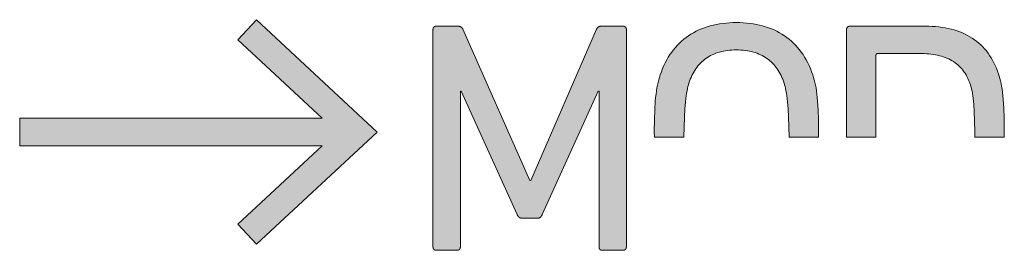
# Model space of a CAD drawing. Header units: millimetres. Extents: x -327 to -251, y -83 to 44.
# Tile 6 of 10: x -265.66 to -256.17, y -13.75 to -11.53. Entities that reach past the tile are written whole.
import ezdxf

# ---------------------------------------------------------------- set-up
doc = ezdxf.new("R2010")
doc.units = ezdxf.units.MM
doc.header["$MEASUREMENT"] = 0
doc.layers.add('Print', color=7, linetype='Continuous', lineweight=0)

# ---------------------------------------------------------------- blocks, each defined once
blk = doc.blocks.new('Block_0')
at = {"layer": 'Print'}
h = blk.add_hatch(color=1, dxfattribs=at)
h.dxf.hatch_style = 2
h.paths.add_polyline_path([(-265.6599, -12.7412), (-262.7423, -12.7412), (-263.556, -13.4973), (-263.3755, -13.6911), (-262.2119, -12.6092), (-263.3755, -11.5271), (-263.556, -11.7209), (-262.743, -12.4766), (-265.6599, -12.4766)])
h = blk.add_hatch(color=1, dxfattribs=at)
h.dxf.hatch_style = 2
h.paths.add_polyline_path([(-259.2547, -12.5603), (-259.2518, -12.4661), (-259.2473, -12.3855), (-259.2414, -12.317), (-259.238, -12.287), (-259.2343, -12.2594), (-259.2304, -12.2343), (-259.2262, -12.2114), (-259.2219, -12.1906), (-259.2174, -12.1716), (-259.2128, -12.1544), (-259.2081, -12.1388), (-259.2016, -12.1197), (-259.1946, -12.1012), (-259.1871, -12.0832), (-259.1791, -12.0658), (-259.1706, -12.0489), (-259.1616, -12.0326), (-259.1521, -12.0168), (-259.142, -12.0016), (-259.1315, -11.987), (-259.1205, -11.973), (-259.109, -11.9595), (-259.0969, -11.9466), (-259.0844, -11.9343), (-259.0714, -11.9226), (-259.0578, -11.9115), (-259.0438, -11.901), (-259.0292, -11.8911), (-259.0142, -11.8819), (-258.9986, -11.8732), (-258.9826, -11.8651), (-258.966, -11.8577), (-258.949, -11.8509), (-258.9314, -11.8447), (-258.9134, -11.8392), (-258.8948, -11.8342), (-258.8757, -11.83), (-258.8562, -11.8263), (-258.8361, -11.8234), (-258.8155, -11.821), (-258.7945, -11.8194), (-258.7729, -11.8184), (-258.7508, -11.8181), (-258.7284, -11.8184), (-258.7066, -11.8194), (-258.6852, -11.821), (-258.6644, -11.8234), (-258.6442, -11.8263), (-258.6244, -11.83), (-258.6051, -11.8342), (-258.5864, -11.8392), (-258.5682, -11.8447), (-258.5505, -11.8509), (-258.5333, -11.8577), (-258.5166, -11.8651), (-258.5005, -11.8732), (-258.4848, -11.8819), (-258.4697, -11.8911), (-258.455, -11.901), (-258.4409, -11.9115), (-258.4273, -11.9226), (-258.4142, -11.9343), (-258.4016, -11.9466), (-258.3896, -11.9595), (-258.378, -11.973), (-258.367, -11.987), (-258.3564, -12.0016), (-258.3464, -12.0168), (-258.3368, -12.0326), (-258.3278, -12.0489), (-258.3192, -12.0658), (-258.3112, -12.0832), (-258.3037, -12.1012), (-258.2967, -12.1197), (-258.2902, -12.1388), (-258.2855, -12.1544), (-258.2809, -12.1716), (-258.2764, -12.1906), (-258.2721, -12.2114), (-258.2679, -12.2343), (-258.264, -12.2594), (-258.2603, -12.287), (-258.2569, -12.317), (-258.251, -12.3855), (-258.2465, -12.4661), (-258.2436, -12.5603), (-258.2427, -12.6602), (-257.9574, -12.6602), (-257.9584, -12.4914), (-257.9617, -12.3951), (-257.9666, -12.3134), (-257.9698, -12.2773), (-257.9735, -12.2439), (-257.9777, -12.2129), (-257.9824, -12.1841), (-257.9876, -12.1569), (-257.9933, -12.1312), (-257.9996, -12.1066), (-258.0065, -12.0827), (-258.0139, -12.0594), (-258.0247, -12.0286), (-258.0365, -11.9988), (-258.0491, -11.9699), (-258.0625, -11.9419), (-258.0768, -11.915), (-258.0919, -11.889), (-258.1078, -11.8639), (-258.1246, -11.8398), (-258.1421, -11.8167), (-258.1605, -11.7945), (-258.1797, -11.7733), (-258.1996, -11.7531), (-258.2203, -11.7338), (-258.2418, -11.7155), (-258.2641, -11.6982), (-258.2871, -11.6819), (-258.3108, -11.6665), (-258.3353, -11.6521), (-258.3605, -11.6387), (-258.3864, -11.6263), (-258.413, -11.6149), (-258.4404, -11.6044), (-258.4684, -11.595), (-258.4972, -11.5865), (-258.5266, -11.579), (-258.5566, -11.5725), (-258.5874, -11.567), (-258.6188, -11.5625), (-258.6508, -11.559), (-258.6835, -11.5565), (-258.7168, -11.555), (-258.7508, -11.5545), (-258.7844, -11.555), (-258.8175, -11.5565), (-258.8499, -11.559), (-258.8817, -11.5625), (-258.9129, -11.567), (-258.9434, -11.5725), (-258.9733, -11.579), (-259.0025, -11.5865), (-259.0311, -11.595), (-259.059, -11.6044), (-259.0862, -11.6149), (-259.1127, -11.6263), (-259.1386, -11.6387), (-259.1637, -11.6521), (-259.1881, -11.6665), (-259.2117, -11.6819), (-259.2347, -11.6982), (-259.2568, -11.7155), (-259.2783, -11.7338), (-259.2989, -11.7531), (-259.3188, -11.7733), (-259.338, -11.7945), (-259.3563, -11.8167), (-259.3738, -11.8398), (-259.3906, -11.8639), (-259.4065, -11.889), (-259.4216, -11.915), (-259.4358, -11.9419), (-259.4493, -11.9699), (-259.4619, -11.9988), (-259.4736, -12.0286), (-259.4844, -12.0594), (-259.4919, -12.0827), (-259.4987, -12.1066), (-259.505, -12.1312), (-259.5108, -12.1569), (-259.516, -12.1841), (-259.5207, -12.2129), (-259.5248, -12.2439), (-259.5285, -12.2773), (-259.5317, -12.3134), (-259.5367, -12.3951), (-259.5399, -12.4914), (-259.5414, -12.605), (-259.5411, -12.6602), (-259.2556, -12.6602)])
h = blk.add_hatch(color=1, dxfattribs=at)
h.dxf.hatch_style = 2
h.paths.add_polyline_path([(-260.0745, -13.7191), (-260.0744, -13.7208), (-260.0742, -13.7225), (-260.074, -13.7241), (-260.0737, -13.7257), (-260.0733, -13.7273), (-260.0728, -13.7288), (-260.0723, -13.7303), (-260.0717, -13.7317), (-260.071, -13.7331), (-260.0703, -13.7344), (-260.0695, -13.7357), (-260.0687, -13.7369), (-260.0678, -13.7381), (-260.0668, -13.7392), (-260.0658, -13.7403), (-260.0647, -13.7413), (-260.0636, -13.7422), (-260.0624, -13.7432), (-260.0612, -13.744), (-260.0599, -13.7448), (-260.0585, -13.7455), (-260.0572, -13.7461), (-260.0557, -13.7467), (-260.0543, -13.7473), (-260.0527, -13.7477), (-260.0512, -13.7481), (-260.0495, -13.7485), (-260.0479, -13.7487), (-260.0462, -13.7489), (-260.0445, -13.749), (-260.0427, -13.749), (-259.8427, -13.749), (-259.8409, -13.749), (-259.8392, -13.7489), (-259.8375, -13.7487), (-259.8358, -13.7485), (-259.8342, -13.7481), (-259.8327, -13.7477), (-259.8311, -13.7473), (-259.8297, -13.7467), (-259.8282, -13.7461), (-259.8268, -13.7455), (-259.8255, -13.7448), (-259.8242, -13.744), (-259.823, -13.7432), (-259.8218, -13.7422), (-259.8207, -13.7413), (-259.8196, -13.7403), (-259.8186, -13.7392), (-259.8176, -13.7381), (-259.8167, -13.7369), (-259.8159, -13.7357), (-259.8151, -13.7344), (-259.8144, -13.7331), (-259.8137, -13.7317), (-259.8131, -13.7303), (-259.8126, -13.7288), (-259.8121, -13.7273), (-259.8117, -13.7257), (-259.8114, -13.7241), (-259.8112, -13.7225), (-259.811, -13.7208), (-259.8109, -13.7191), (-259.8108, -13.7173), (-259.8108, -11.6212), (-259.8109, -11.6194), (-259.811, -11.6177), (-259.8112, -11.616), (-259.8114, -11.6143), (-259.8117, -11.6127), (-259.8121, -11.6111), (-259.8126, -11.6096), (-259.8131, -11.6081), (-259.8137, -11.6067), (-259.8144, -11.6053), (-259.8151, -11.604), (-259.8159, -11.6027), (-259.8167, -11.6014), (-259.8176, -11.6003), (-259.8186, -11.5991), (-259.8196, -11.5981), (-259.8207, -11.597), (-259.8218, -11.5961), (-259.823, -11.5952), (-259.8242, -11.5943), (-259.8255, -11.5936), (-259.8268, -11.5928), (-259.8282, -11.5922), (-259.8297, -11.5916), (-259.8311, -11.5911), (-259.8327, -11.5906), (-259.8342, -11.5902), (-259.8358, -11.5899), (-259.8375, -11.5896), (-259.8392, -11.5895), (-259.8409, -11.5893), (-259.8427, -11.5893), (-260.0514, -11.5893), (-260.0537, -11.5894), (-260.056, -11.5896), (-260.0582, -11.5898), (-260.0603, -11.59), (-260.0624, -11.5903), (-260.0644, -11.5907), (-260.0664, -11.5912), (-260.0684, -11.5916), (-260.0702, -11.5922), (-260.0721, -11.5928), (-260.0739, -11.5935), (-260.0756, -11.5943), (-260.0773, -11.5951), (-260.0789, -11.596), (-260.0805, -11.5969), (-260.082, -11.5979), (-260.0835, -11.599), (-260.085, -11.6001), (-260.0864, -11.6013), (-260.0877, -11.6026), (-260.089, -11.6039), (-260.0903, -11.6053), (-260.0915, -11.6068), (-260.0927, -11.6084), (-260.0939, -11.61), (-260.095, -11.6117), (-260.096, -11.6134), (-260.097, -11.6152), (-260.098, -11.6171), (-260.099, -11.6191), (-260.7319, -13.0757), (-260.7415, -13.0757), (-261.387, -11.6191), (-261.388, -11.6171), (-261.389, -11.6152), (-261.39, -11.6134), (-261.3911, -11.6117), (-261.3922, -11.61), (-261.3934, -11.6084), (-261.3946, -11.6068), (-261.3958, -11.6053), (-261.3971, -11.6039), (-261.3984, -11.6026), (-261.3997, -11.6013), (-261.4012, -11.6001), (-261.4026, -11.599), (-261.4041, -11.5979), (-261.4056, -11.5969), (-261.4072, -11.596), (-261.4089, -11.5951), (-261.4105, -11.5943), (-261.4123, -11.5935), (-261.414, -11.5928), (-261.4159, -11.5922), (-261.4177, -11.5916), (-261.4197, -11.5912), (-261.4216, -11.5907), (-261.4237, -11.5903), (-261.4257, -11.59), (-261.4279, -11.5898), (-261.43, -11.5896), (-261.4323, -11.5894), (-261.4346, -11.5893), (-261.6435, -11.5893), (-261.6452, -11.5893), (-261.6469, -11.5895), (-261.6486, -11.5896), (-261.6503, -11.5899), (-261.6519, -11.5902), (-261.6534, -11.5906), (-261.6549, -11.5911), (-261.6564, -11.5916), (-261.6578, -11.5922), (-261.6592, -11.5928), (-261.6605, -11.5936), (-261.6618, -11.5943), (-261.663, -11.5952), (-261.6642, -11.5961), (-261.6653, -11.597), (-261.6664, -11.5981), (-261.6674, -11.5991), (-261.6684, -11.6003), (-261.6693, -11.6014), (-261.6701, -11.6027), (-261.6709, -11.604), (-261.6716, -11.6053), (-261.6723, -11.6067), (-261.6729, -11.6081), (-261.6734, -11.6096), (-261.6738, -11.6111), (-261.6743, -11.6127), (-261.6746, -11.6143), (-261.6748, -11.616), (-261.675, -11.6177), (-261.6751, -11.6194), (-261.6752, -11.6212), (-261.6752, -13.7173), (-261.6751, -13.7191), (-261.675, -13.7208), (-261.6748, -13.7225), (-261.6746, -13.7241), (-261.6743, -13.7257), (-261.6738, -13.7273), (-261.6734, -13.7288), (-261.6729, -13.7303), (-261.6723, -13.7317), (-261.6716, -13.7331), (-261.6709, -13.7344), (-261.6701, -13.7357), (-261.6693, -13.7369), (-261.6684, -13.7381), (-261.6674, -13.7392), (-261.6664, -13.7403), (-261.6653, -13.7413), (-261.6642, -13.7422), (-261.663, -13.7432), (-261.6618, -13.744), (-261.6605, -13.7448), (-261.6592, -13.7455), (-261.6578, -13.7461), (-261.6564, -13.7467), (-261.6549, -13.7473), (-261.6534, -13.7477), (-261.6519, -13.7481), (-261.6503, -13.7485), (-261.6486, -13.7487), (-261.6469, -13.7489), (-261.6452, -13.749), (-261.6435, -13.749), (-261.4433, -13.749), (-261.4415, -13.749), (-261.4398, -13.7489), (-261.4381, -13.7487), (-261.4365, -13.7485), (-261.4349, -13.7481), (-261.4333, -13.7477), (-261.4318, -13.7473), (-261.4304, -13.7467), (-261.4289, -13.7461), (-261.4275, -13.7455), (-261.4262, -13.7448), (-261.4249, -13.744), (-261.4237, -13.7432), (-261.4225, -13.7422), (-261.4214, -13.7413), (-261.4203, -13.7403), (-261.4193, -13.7392), (-261.4184, -13.7381), (-261.4175, -13.7369), (-261.4166, -13.7357), (-261.4158, -13.7344), (-261.4151, -13.7331), (-261.4145, -13.7317), (-261.4139, -13.7303), (-261.4134, -13.7288), (-261.4129, -13.7273), (-261.4125, -13.7257), (-261.4122, -13.7241), (-261.4119, -13.7225), (-261.4118, -13.7208), (-261.4116, -13.7191), (-261.4116, -13.7173), (-261.4116, -12.2151), (-261.4021, -12.2151), (-260.8642, -13.4054), (-260.863, -13.4079), (-260.8617, -13.4103), (-260.8604, -13.4126), (-260.8591, -13.4148), (-260.8578, -13.4169), (-260.8564, -13.4189), (-260.855, -13.4208), (-260.8536, -13.4226), (-260.8521, -13.4243), (-260.8506, -13.4259), (-260.849, -13.4275), (-260.8475, -13.4289), (-260.8458, -13.4302), (-260.8441, -13.4315), (-260.8423, -13.4326), (-260.8405, -13.4337), (-260.8386, -13.4347), (-260.8367, -13.4356), (-260.8347, -13.4365), (-260.8326, -13.4372), (-260.8305, -13.4379), (-260.8283, -13.4385), (-260.826, -13.4391), (-260.8237, -13.4396), (-260.8212, -13.44), (-260.8187, -13.4403), (-260.8161, -13.4406), (-260.8135, -13.4408), (-260.8107, -13.4409), (-260.8079, -13.441), (-260.6753, -13.441), (-260.6728, -13.4409), (-260.6702, -13.4408), (-260.6678, -13.4406), (-260.6655, -13.4403), (-260.6632, -13.44), (-260.6609, -13.4396), (-260.6588, -13.4391), (-260.6567, -13.4385), (-260.6546, -13.4379), (-260.6526, -13.4372), (-260.6507, -13.4365), (-260.6488, -13.4356), (-260.6469, -13.4347), (-260.6452, -13.4337), (-260.6434, -13.4326), (-260.6417, -13.4315), (-260.6401, -13.4302), (-260.6385, -13.4289), (-260.6369, -13.4275), (-260.6354, -13.4259), (-260.6339, -13.4243), (-260.6325, -13.4226), (-260.6311, -13.4208), (-260.6297, -13.4189), (-260.6283, -13.4169), (-260.627, -13.4148), (-260.6257, -13.4126), (-260.6244, -13.4103), (-260.6232, -13.4079), (-260.622, -13.4054), (-260.084, -12.2151), (-260.0746, -12.2151), (-260.0746, -13.7173)])
h = blk.add_hatch(color=1, dxfattribs=at)
h.dxf.hatch_style = 2
h.paths.add_polyline_path([(-256.1718, -12.3789), (-256.1772, -12.2956), (-256.1805, -12.2595), (-256.1843, -12.2264), (-256.1886, -12.1961), (-256.1933, -12.1682), (-256.1984, -12.1422), (-256.204, -12.1177), (-256.21, -12.0945), (-256.2165, -12.072), (-256.2235, -12.0499), (-256.2331, -12.0218), (-256.2436, -11.9945), (-256.2549, -11.9681), (-256.267, -11.9426), (-256.28, -11.9179), (-256.2937, -11.8942), (-256.3083, -11.8713), (-256.3237, -11.8493), (-256.34, -11.8282), (-256.357, -11.808), (-256.3748, -11.7886), (-256.3934, -11.7702), (-256.4129, -11.7526), (-256.4331, -11.7359), (-256.4541, -11.7202), (-256.4759, -11.7053), (-256.4984, -11.6913), (-256.5218, -11.6782), (-256.5459, -11.666), (-256.5708, -11.6547), (-256.5965, -11.6442), (-256.6229, -11.6347), (-256.6501, -11.6261), (-256.678, -11.6184), (-256.7067, -11.6116), (-256.7362, -11.6057), (-256.7664, -11.6007), (-256.7973, -11.5966), (-256.829, -11.5934), (-256.8615, -11.5911), (-256.8946, -11.5898), (-257.6575, -11.5893), (-257.6592, -11.5895), (-257.6609, -11.5896), (-257.6626, -11.5899), (-257.6642, -11.5902), (-257.6657, -11.5906), (-257.6672, -11.5911), (-257.6687, -11.5916), (-257.6701, -11.5922), (-257.6715, -11.5928), (-257.6728, -11.5936), (-257.6741, -11.5943), (-257.6753, -11.5952), (-257.6765, -11.5961), (-257.6776, -11.597), (-257.6787, -11.5981), (-257.6797, -11.5991), (-257.6807, -11.6003), (-257.6816, -11.6014), (-257.6824, -11.6027), (-257.6832, -11.604), (-257.6839, -11.6053), (-257.6846, -11.6067), (-257.6852, -11.6081), (-257.6857, -11.6096), (-257.6861, -11.6111), (-257.6866, -11.6127), (-257.6869, -11.6143), (-257.6871, -11.616), (-257.6873, -11.6177), (-257.6874, -11.6194), (-257.6875, -11.6212), (-257.6875, -12.6602), (-257.4048, -12.6602), (-257.4048, -11.8708), (-257.4047, -11.8697), (-257.4046, -11.8686), (-257.4045, -11.8675), (-257.4043, -11.8665), (-257.4041, -11.8656), (-257.4039, -11.8646), (-257.4036, -11.8637), (-257.4033, -11.8628), (-257.4029, -11.862), (-257.4025, -11.8612), (-257.4021, -11.8605), (-257.4016, -11.8597), (-257.4011, -11.859), (-257.4006, -11.8584), (-257.4, -11.8578), (-257.3994, -11.8572), (-257.3988, -11.8567), (-257.3981, -11.8562), (-257.3974, -11.8557), (-257.3966, -11.8553), (-257.3958, -11.8549), (-257.395, -11.8545), (-257.3941, -11.8542), (-257.3932, -11.8539), (-257.3923, -11.8537), (-257.3913, -11.8535), (-257.3903, -11.8533), (-257.3892, -11.8532), (-257.3881, -11.8531), (-257.387, -11.853), (-256.9647, -11.8533), (-256.9411, -11.854), (-256.9181, -11.8553), (-256.8957, -11.8571), (-256.8739, -11.8594), (-256.8526, -11.8623), (-256.8319, -11.8657), (-256.8118, -11.8697), (-256.7923, -11.8742), (-256.7733, -11.8793), (-256.7549, -11.885), (-256.737, -11.8912), (-256.7197, -11.898), (-256.703, -11.9055), (-256.6868, -11.9135), (-256.6712, -11.9221), (-256.6561, -11.9314), (-256.6416, -11.9412), (-256.6277, -11.9517), (-256.6143, -11.9628), (-256.6015, -11.9746), (-256.5892, -11.987), (-256.5775, -12.0001), (-256.5663, -12.0138), (-256.5557, -12.0282), (-256.5456, -12.0433), (-256.536, -12.0591), (-256.527, -12.0756), (-256.5186, -12.0927), (-256.5107, -12.1106), (-256.5033, -12.1291), (-256.4938, -12.156), (-256.4888, -12.1716), (-256.484, -12.1883), (-256.4818, -12.1971), (-256.4775, -12.2159), (-256.4735, -12.2365), (-256.4699, -12.2593), (-256.4665, -12.2844), (-256.4635, -12.3123), (-256.4609, -12.3432), (-256.4566, -12.4152), (-256.4537, -12.5029), (-256.4522, -12.6087), (-256.4525, -12.6602), (-256.167, -12.6602), (-256.1683, -12.4794)])
for points in [[(-265.6599, -12.7412), (-262.7423, -12.7412), (-263.556, -13.4973), (-263.3755, -13.6911), (-262.2119, -12.6092), (-263.3755, -11.5271), (-263.556, -11.7209), (-262.743, -12.4766), (-265.6599, -12.4766)], [(-259.2547, -12.5603), (-259.2518, -12.4661), (-259.2473, -12.3855), (-259.2414, -12.317), (-259.238, -12.287), (-259.2343, -12.2594), (-259.2304, -12.2343), (-259.2262, -12.2114), (-259.2219, -12.1906), (-259.2174, -12.1716), (-259.2128, -12.1544), (-259.2081, -12.1388), (-259.2016, -12.1197), (-259.1946, -12.1012), (-259.1871, -12.0832), (-259.1791, -12.0658), (-259.1706, -12.0489), (-259.1616, -12.0326), (-259.1521, -12.0168), (-259.142, -12.0016), (-259.1315, -11.987), (-259.1205, -11.973), (-259.109, -11.9595), (-259.0969, -11.9466), (-259.0844, -11.9343), (-259.0714, -11.9226), (-259.0578, -11.9115), (-259.0438, -11.901), (-259.0292, -11.8911), (-259.0142, -11.8819), (-258.9986, -11.8732), (-258.9826, -11.8651), (-258.966, -11.8577), (-258.949, -11.8509), (-258.9314, -11.8447), (-258.9134, -11.8392), (-258.8948, -11.8342), (-258.8757, -11.83), (-258.8562, -11.8263), (-258.8361, -11.8234), (-258.8155, -11.821), (-258.7945, -11.8194), (-258.7729, -11.8184), (-258.7508, -11.8181), (-258.7284, -11.8184), (-258.7066, -11.8194), (-258.6852, -11.821), (-258.6644, -11.8234), (-258.6442, -11.8263), (-258.6244, -11.83), (-258.6051, -11.8342), (-258.5864, -11.8392), (-258.5682, -11.8447), (-258.5505, -11.8509), (-258.5333, -11.8577), (-258.5166, -11.8651), (-258.5005, -11.8732), (-258.4848, -11.8819), (-258.4697, -11.8911), (-258.455, -11.901), (-258.4409, -11.9115), (-258.4273, -11.9226), (-258.4142, -11.9343), (-258.4016, -11.9466), (-258.3896, -11.9595), (-258.378, -11.973), (-258.367, -11.987), (-258.3564, -12.0016), (-258.3464, -12.0168), (-258.3368, -12.0326), (-258.3278, -12.0489), (-258.3192, -12.0658), (-258.3112, -12.0832), (-258.3037, -12.1012), (-258.2967, -12.1197), (-258.2902, -12.1388), (-258.2855, -12.1544), (-258.2809, -12.1716), (-258.2764, -12.1906), (-258.2721, -12.2114), (-258.2679, -12.2343), (-258.264, -12.2594), (-258.2603, -12.287), (-258.2569, -12.317), (-258.251, -12.3855), (-258.2465, -12.4661), (-258.2436, -12.5603), (-258.2427, -12.6602), (-257.9574, -12.6602), (-257.9584, -12.4914), (-257.9617, -12.3951), (-257.9666, -12.3134), (-257.9698, -12.2773), (-257.9735, -12.2439), (-257.9777, -12.2129), (-257.9824, -12.1841), (-257.9876, -12.1569), (-257.9933, -12.1312), (-257.9996, -12.1066), (-258.0065, -12.0827), (-258.0139, -12.0594), (-258.0247, -12.0286), (-258.0365, -11.9988), (-258.0491, -11.9699), (-258.0625, -11.9419), (-258.0768, -11.915), (-258.0919, -11.889), (-258.1078, -11.8639), (-258.1246, -11.8398), (-258.1421, -11.8167), (-258.1605, -11.7945), (-258.1797, -11.7733), (-258.1996, -11.7531), (-258.2203, -11.7338), (-258.2418, -11.7155), (-258.2641, -11.6982), (-258.2871, -11.6819), (-258.3108, -11.6665), (-258.3353, -11.6521), (-258.3605, -11.6387), (-258.3864, -11.6263), (-258.413, -11.6149), (-258.4404, -11.6044), (-258.4684, -11.595), (-258.4972, -11.5865), (-258.5266, -11.579), (-258.5566, -11.5725), (-258.5874, -11.567), (-258.6188, -11.5625), (-258.6508, -11.559), (-258.6835, -11.5565), (-258.7168, -11.555), (-258.7508, -11.5545), (-258.7844, -11.555), (-258.8175, -11.5565), (-258.8499, -11.559), (-258.8817, -11.5625), (-258.9129, -11.567), (-258.9434, -11.5725), (-258.9733, -11.579), (-259.0025, -11.5865), (-259.0311, -11.595), (-259.059, -11.6044), (-259.0862, -11.6149), (-259.1127, -11.6263), (-259.1386, -11.6387), (-259.1637, -11.6521), (-259.1881, -11.6665), (-259.2117, -11.6819), (-259.2347, -11.6982), (-259.2568, -11.7155), (-259.2783, -11.7338), (-259.2989, -11.7531), (-259.3188, -11.7733), (-259.338, -11.7945), (-259.3563, -11.8167), (-259.3738, -11.8398), (-259.3906, -11.8639), (-259.4065, -11.889), (-259.4216, -11.915), (-259.4358, -11.9419), (-259.4493, -11.9699), (-259.4619, -11.9988), (-259.4736, -12.0286), (-259.4844, -12.0594), (-259.4919, -12.0827), (-259.4987, -12.1066), (-259.505, -12.1312), (-259.5108, -12.1569), (-259.516, -12.1841), (-259.5207, -12.2129), (-259.5248, -12.2439), (-259.5285, -12.2773), (-259.5317, -12.3134), (-259.5367, -12.3951), (-259.5399, -12.4914), (-259.5414, -12.605), (-259.5411, -12.6602), (-259.2556, -12.6602)], [(-260.0745, -13.7191), (-260.0744, -13.7208), (-260.0742, -13.7225), (-260.074, -13.7241), (-260.0737, -13.7257), (-260.0733, -13.7273), (-260.0728, -13.7288), (-260.0723, -13.7303), (-260.0717, -13.7317), (-260.071, -13.7331), (-260.0703, -13.7344), (-260.0695, -13.7357), (-260.0687, -13.7369), (-260.0678, -13.7381), (-260.0668, -13.7392), (-260.0658, -13.7403), (-260.0647, -13.7413), (-260.0636, -13.7422), (-260.0624, -13.7432), (-260.0612, -13.744), (-260.0599, -13.7448), (-260.0585, -13.7455), (-260.0572, -13.7461), (-260.0557, -13.7467), (-260.0543, -13.7473), (-260.0527, -13.7477), (-260.0512, -13.7481), (-260.0495, -13.7485), (-260.0479, -13.7487), (-260.0462, -13.7489), (-260.0445, -13.749), (-260.0427, -13.749), (-259.8427, -13.749), (-259.8409, -13.749), (-259.8392, -13.7489), (-259.8375, -13.7487), (-259.8358, -13.7485), (-259.8342, -13.7481), (-259.8327, -13.7477), (-259.8311, -13.7473), (-259.8297, -13.7467), (-259.8282, -13.7461), (-259.8268, -13.7455), (-259.8255, -13.7448), (-259.8242, -13.744), (-259.823, -13.7432), (-259.8218, -13.7422), (-259.8207, -13.7413), (-259.8196, -13.7403), (-259.8186, -13.7392), (-259.8176, -13.7381), (-259.8167, -13.7369), (-259.8159, -13.7357), (-259.8151, -13.7344), (-259.8144, -13.7331), (-259.8137, -13.7317), (-259.8131, -13.7303), (-259.8126, -13.7288), (-259.8121, -13.7273), (-259.8117, -13.7257), (-259.8114, -13.7241), (-259.8112, -13.7225), (-259.811, -13.7208), (-259.8109, -13.7191), (-259.8108, -13.7173), (-259.8108, -11.6212), (-259.8109, -11.6194), (-259.811, -11.6177), (-259.8112, -11.616), (-259.8114, -11.6143), (-259.8117, -11.6127), (-259.8121, -11.6111), (-259.8126, -11.6096), (-259.8131, -11.6081), (-259.8137, -11.6067), (-259.8144, -11.6053), (-259.8151, -11.604), (-259.8159, -11.6027), (-259.8167, -11.6014), (-259.8176, -11.6003), (-259.8186, -11.5991), (-259.8196, -11.5981), (-259.8207, -11.597), (-259.8218, -11.5961), (-259.823, -11.5952), (-259.8242, -11.5943), (-259.8255, -11.5936), (-259.8268, -11.5928), (-259.8282, -11.5922), (-259.8297, -11.5916), (-259.8311, -11.5911), (-259.8327, -11.5906), (-259.8342, -11.5902), (-259.8358, -11.5899), (-259.8375, -11.5896), (-259.8392, -11.5895), (-259.8409, -11.5893), (-259.8427, -11.5893), (-260.0514, -11.5893), (-260.0537, -11.5894), (-260.056, -11.5896), (-260.0582, -11.5898), (-260.0603, -11.59), (-260.0624, -11.5903), (-260.0644, -11.5907), (-260.0664, -11.5912), (-260.0684, -11.5916), (-260.0702, -11.5922), (-260.0721, -11.5928), (-260.0739, -11.5935), (-260.0756, -11.5943), (-260.0773, -11.5951), (-260.0789, -11.596), (-260.0805, -11.5969), (-260.082, -11.5979), (-260.0835, -11.599), (-260.085, -11.6001), (-260.0864, -11.6013), (-260.0877, -11.6026), (-260.089, -11.6039), (-260.0903, -11.6053), (-260.0915, -11.6068), (-260.0927, -11.6084), (-260.0939, -11.61), (-260.095, -11.6117), (-260.096, -11.6134), (-260.097, -11.6152), (-260.098, -11.6171), (-260.099, -11.6191), (-260.7319, -13.0757), (-260.7415, -13.0757), (-261.387, -11.6191), (-261.388, -11.6171), (-261.389, -11.6152), (-261.39, -11.6134), (-261.3911, -11.6117), (-261.3922, -11.61), (-261.3934, -11.6084), (-261.3946, -11.6068), (-261.3958, -11.6053), (-261.3971, -11.6039), (-261.3984, -11.6026), (-261.3997, -11.6013), (-261.4012, -11.6001), (-261.4026, -11.599), (-261.4041, -11.5979), (-261.4056, -11.5969), (-261.4072, -11.596), (-261.4089, -11.5951), (-261.4105, -11.5943), (-261.4123, -11.5935), (-261.414, -11.5928), (-261.4159, -11.5922), (-261.4177, -11.5916), (-261.4197, -11.5912), (-261.4216, -11.5907), (-261.4237, -11.5903), (-261.4257, -11.59), (-261.4279, -11.5898), (-261.43, -11.5896), (-261.4323, -11.5894), (-261.4346, -11.5893), (-261.6435, -11.5893), (-261.6452, -11.5893), (-261.6469, -11.5895), (-261.6486, -11.5896), (-261.6503, -11.5899), (-261.6519, -11.5902), (-261.6534, -11.5906), (-261.6549, -11.5911), (-261.6564, -11.5916), (-261.6578, -11.5922), (-261.6592, -11.5928), (-261.6605, -11.5936), (-261.6618, -11.5943), (-261.663, -11.5952), (-261.6642, -11.5961), (-261.6653, -11.597), (-261.6664, -11.5981), (-261.6674, -11.5991), (-261.6684, -11.6003), (-261.6693, -11.6014), (-261.6701, -11.6027), (-261.6709, -11.604), (-261.6716, -11.6053), (-261.6723, -11.6067), (-261.6729, -11.6081), (-261.6734, -11.6096), (-261.6738, -11.6111), (-261.6743, -11.6127), (-261.6746, -11.6143), (-261.6748, -11.616), (-261.675, -11.6177), (-261.6751, -11.6194), (-261.6752, -11.6212), (-261.6752, -13.7173), (-261.6751, -13.7191), (-261.675, -13.7208), (-261.6748, -13.7225), (-261.6746, -13.7241), (-261.6743, -13.7257), (-261.6738, -13.7273), (-261.6734, -13.7288), (-261.6729, -13.7303), (-261.6723, -13.7317), (-261.6716, -13.7331), (-261.6709, -13.7344), (-261.6701, -13.7357), (-261.6693, -13.7369), (-261.6684, -13.7381), (-261.6674, -13.7392), (-261.6664, -13.7403), (-261.6653, -13.7413), (-261.6642, -13.7422), (-261.663, -13.7432), (-261.6618, -13.744), (-261.6605, -13.7448), (-261.6592, -13.7455), (-261.6578, -13.7461), (-261.6564, -13.7467), (-261.6549, -13.7473), (-261.6534, -13.7477), (-261.6519, -13.7481), (-261.6503, -13.7485), (-261.6486, -13.7487), (-261.6469, -13.7489), (-261.6452, -13.749), (-261.6435, -13.749), (-261.4433, -13.749), (-261.4415, -13.749), (-261.4398, -13.7489), (-261.4381, -13.7487), (-261.4365, -13.7485), (-261.4349, -13.7481), (-261.4333, -13.7477), (-261.4318, -13.7473), (-261.4304, -13.7467), (-261.4289, -13.7461), (-261.4275, -13.7455), (-261.4262, -13.7448), (-261.4249, -13.744), (-261.4237, -13.7432), (-261.4225, -13.7422), (-261.4214, -13.7413), (-261.4203, -13.7403), (-261.4193, -13.7392), (-261.4184, -13.7381), (-261.4175, -13.7369), (-261.4166, -13.7357), (-261.4158, -13.7344), (-261.4151, -13.7331), (-261.4145, -13.7317), (-261.4139, -13.7303), (-261.4134, -13.7288), (-261.4129, -13.7273), (-261.4125, -13.7257), (-261.4122, -13.7241), (-261.4119, -13.7225), (-261.4118, -13.7208), (-261.4116, -13.7191), (-261.4116, -13.7173), (-261.4116, -12.2151), (-261.4021, -12.2151), (-260.8642, -13.4054), (-260.863, -13.4079), (-260.8617, -13.4103), (-260.8604, -13.4126), (-260.8591, -13.4148), (-260.8578, -13.4169), (-260.8564, -13.4189), (-260.855, -13.4208), (-260.8536, -13.4226), (-260.8521, -13.4243), (-260.8506, -13.4259), (-260.849, -13.4275), (-260.8475, -13.4289), (-260.8458, -13.4302), (-260.8441, -13.4315), (-260.8423, -13.4326), (-260.8405, -13.4337), (-260.8386, -13.4347), (-260.8367, -13.4356), (-260.8347, -13.4365), (-260.8326, -13.4372), (-260.8305, -13.4379), (-260.8283, -13.4385), (-260.826, -13.4391), (-260.8237, -13.4396), (-260.8212, -13.44), (-260.8187, -13.4403), (-260.8161, -13.4406), (-260.8135, -13.4408), (-260.8107, -13.4409), (-260.8079, -13.441), (-260.6753, -13.441), (-260.6728, -13.4409), (-260.6702, -13.4408), (-260.6678, -13.4406), (-260.6655, -13.4403), (-260.6632, -13.44), (-260.6609, -13.4396), (-260.6588, -13.4391), (-260.6567, -13.4385), (-260.6546, -13.4379), (-260.6526, -13.4372), (-260.6507, -13.4365), (-260.6488, -13.4356), (-260.6469, -13.4347), (-260.6452, -13.4337), (-260.6434, -13.4326), (-260.6417, -13.4315), (-260.6401, -13.4302), (-260.6385, -13.4289), (-260.6369, -13.4275), (-260.6354, -13.4259), (-260.6339, -13.4243), (-260.6325, -13.4226), (-260.6311, -13.4208), (-260.6297, -13.4189), (-260.6283, -13.4169), (-260.627, -13.4148), (-260.6257, -13.4126), (-260.6244, -13.4103), (-260.6232, -13.4079), (-260.622, -13.4054), (-260.084, -12.2151), (-260.0746, -12.2151), (-260.0746, -13.7173)], [(-256.1718, -12.3789), (-256.1772, -12.2956), (-256.1805, -12.2595), (-256.1843, -12.2264), (-256.1886, -12.1961), (-256.1933, -12.1682), (-256.1984, -12.1422), (-256.204, -12.1177), (-256.21, -12.0945), (-256.2165, -12.072), (-256.2235, -12.0499), (-256.2331, -12.0218), (-256.2436, -11.9945), (-256.2549, -11.9681), (-256.267, -11.9426), (-256.28, -11.9179), (-256.2937, -11.8942), (-256.3083, -11.8713), (-256.3237, -11.8493), (-256.34, -11.8282), (-256.357, -11.808), (-256.3748, -11.7886), (-256.3934, -11.7702), (-256.4129, -11.7526), (-256.4331, -11.7359), (-256.4541, -11.7202), (-256.4759, -11.7053), (-256.4984, -11.6913), (-256.5218, -11.6782), (-256.5459, -11.666), (-256.5708, -11.6547), (-256.5965, -11.6442), (-256.6229, -11.6347), (-256.6501, -11.6261), (-256.678, -11.6184), (-256.7067, -11.6116), (-256.7362, -11.6057), (-256.7664, -11.6007), (-256.7973, -11.5966), (-256.829, -11.5934), (-256.8615, -11.5911), (-256.8946, -11.5898), (-257.6575, -11.5893), (-257.6592, -11.5895), (-257.6609, -11.5896), (-257.6626, -11.5899), (-257.6642, -11.5902), (-257.6657, -11.5906), (-257.6672, -11.5911), (-257.6687, -11.5916), (-257.6701, -11.5922), (-257.6715, -11.5928), (-257.6728, -11.5936), (-257.6741, -11.5943), (-257.6753, -11.5952), (-257.6765, -11.5961), (-257.6776, -11.597), (-257.6787, -11.5981), (-257.6797, -11.5991), (-257.6807, -11.6003), (-257.6816, -11.6014), (-257.6824, -11.6027), (-257.6832, -11.604), (-257.6839, -11.6053), (-257.6846, -11.6067), (-257.6852, -11.6081), (-257.6857, -11.6096), (-257.6861, -11.6111), (-257.6866, -11.6127), (-257.6869, -11.6143), (-257.6871, -11.616), (-257.6873, -11.6177), (-257.6874, -11.6194), (-257.6875, -11.6212), (-257.6875, -12.6602), (-257.4048, -12.6602), (-257.4048, -11.8708), (-257.4047, -11.8697), (-257.4046, -11.8686), (-257.4045, -11.8675), (-257.4043, -11.8665), (-257.4041, -11.8656), (-257.4039, -11.8646), (-257.4036, -11.8637), (-257.4033, -11.8628), (-257.4029, -11.862), (-257.4025, -11.8612), (-257.4021, -11.8605), (-257.4016, -11.8597), (-257.4011, -11.859), (-257.4006, -11.8584), (-257.4, -11.8578), (-257.3994, -11.8572), (-257.3988, -11.8567), (-257.3981, -11.8562), (-257.3974, -11.8557), (-257.3966, -11.8553), (-257.3958, -11.8549), (-257.395, -11.8545), (-257.3941, -11.8542), (-257.3932, -11.8539), (-257.3923, -11.8537), (-257.3913, -11.8535), (-257.3903, -11.8533), (-257.3892, -11.8532), (-257.3881, -11.8531), (-257.387, -11.853), (-256.9647, -11.8533), (-256.9411, -11.854), (-256.9181, -11.8553), (-256.8957, -11.8571), (-256.8739, -11.8594), (-256.8526, -11.8623), (-256.8319, -11.8657), (-256.8118, -11.8697), (-256.7923, -11.8742), (-256.7733, -11.8793), (-256.7549, -11.885), (-256.737, -11.8912), (-256.7197, -11.898), (-256.703, -11.9055), (-256.6868, -11.9135), (-256.6712, -11.9221), (-256.6561, -11.9314), (-256.6416, -11.9412), (-256.6277, -11.9517), (-256.6143, -11.9628), (-256.6015, -11.9746), (-256.5892, -11.987), (-256.5775, -12.0001), (-256.5663, -12.0138), (-256.5557, -12.0282), (-256.5456, -12.0433), (-256.536, -12.0591), (-256.527, -12.0756), (-256.5186, -12.0927), (-256.5107, -12.1106), (-256.5033, -12.1291), (-256.4938, -12.156), (-256.4888, -12.1716), (-256.484, -12.1883), (-256.4818, -12.1971), (-256.4775, -12.2159), (-256.4735, -12.2365), (-256.4699, -12.2593), (-256.4665, -12.2844), (-256.4635, -12.3123), (-256.4609, -12.3432), (-256.4566, -12.4152), (-256.4537, -12.5029), (-256.4522, -12.6087), (-256.4525, -12.6602), (-256.167, -12.6602), (-256.1683, -12.4794)]]:
    blk.add_lwpolyline(points, close=True, dxfattribs=at)

msp = doc.modelspace()

# ---------------------------------------------------------------- block references
at = {"layer": 'Print'}
msp.add_blockref('Block_0', (0, 0), dxfattribs=at)

doc.saveas('drawing.dxf')
